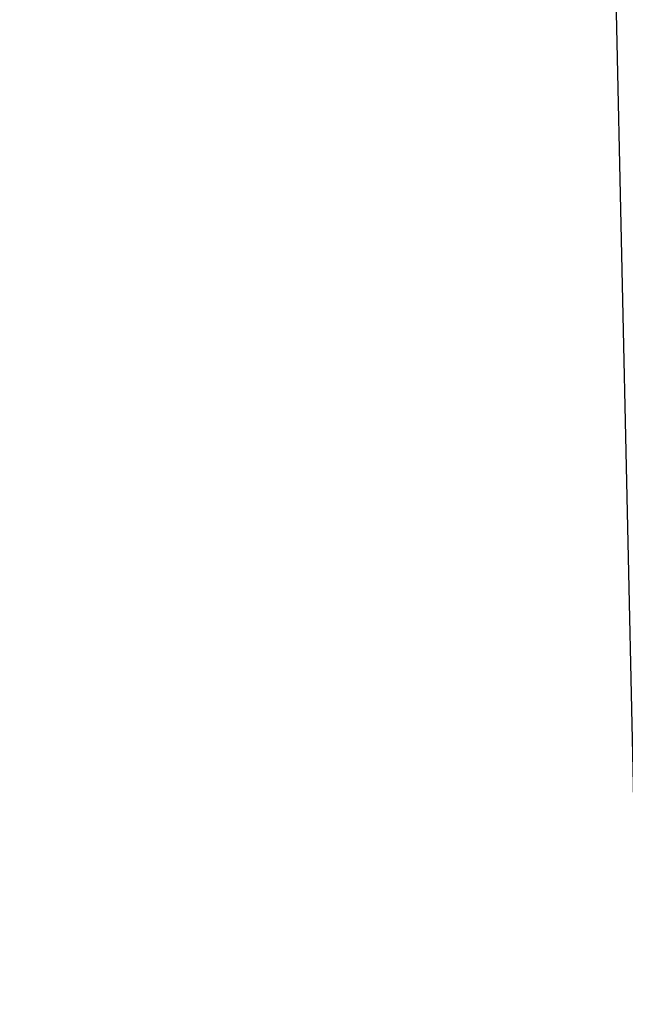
# Model space of a CAD drawing. Header units: millimetres. Extents: x 0 to 105, y 0 to 73.
# Tile 64 of 256: x 43.384 to 43.492, y 21.582 to 21.759. Entities that reach past the tile are written whole.
import ezdxf

# ---------------------------------------------------------------- set-up
doc = ezdxf.new("R2010")
doc.units = ezdxf.units.MM
doc.header["$LTSCALE"] = 25.4
doc.layers.get('0').update_dxf_attribs({"true_color": 0xff5454})

# ---------------------------------------------------------------- blocks, each defined once
blk = doc.blocks.new('INDIA-7858-7860.STL')
at = {"color": 250, "true_color": 0x262626}
mesh = blk.add_polyface(dxfattribs=at)
corners = [(30.60505, 55.39872, -68.33228), (-25.57562, 37.65813, -145.50296), (-25.45593, 32.22765, -144.13846)]
mesh.append_faces([[corners[k] for k in face] for face in [(0, 1, 2)]], dxfattribs={"color": 250})
mesh = blk.add_polyface(dxfattribs=at)
corners = [(9.9084, 32.89398, -43.56479), (6.27977, 33.14186, -43.81268), (-50.07219, 12.53741, -120.87232)]
mesh.append_faces([[corners[k] for k in face] for face in [(0, 1, 2)]], dxfattribs={"color": 250})
mesh = blk.add_polyface(dxfattribs=at)
corners = [(13.43379, 32.89183, -43.56264), (-45.38332, 11.38602, -123.99332), (16.81734, 33.13543, -43.80625)]
mesh.append_faces([[corners[k] for k in face] for face in [(0, 1, 2)]], dxfattribs={"color": 250})
mesh = blk.add_polyface(dxfattribs=at)
corners = [(16.81734, 33.13543, -43.80625), (-45.38332, 11.38602, -123.99332), (-40.74494, 11.4034, -127.38991)]
mesh.append_faces([[corners[k] for k in face] for face in [(0, 1, 2)]], dxfattribs={"color": 250})

msp = doc.modelspace()

# ---------------------------------------------------------------- block references
at = {"color": 0}
msp.add_blockref('INDIA-7858-7860.STL', (68.96693, -11.38602, 147.15457), dxfattribs=at)

doc.saveas('drawing.dxf')
